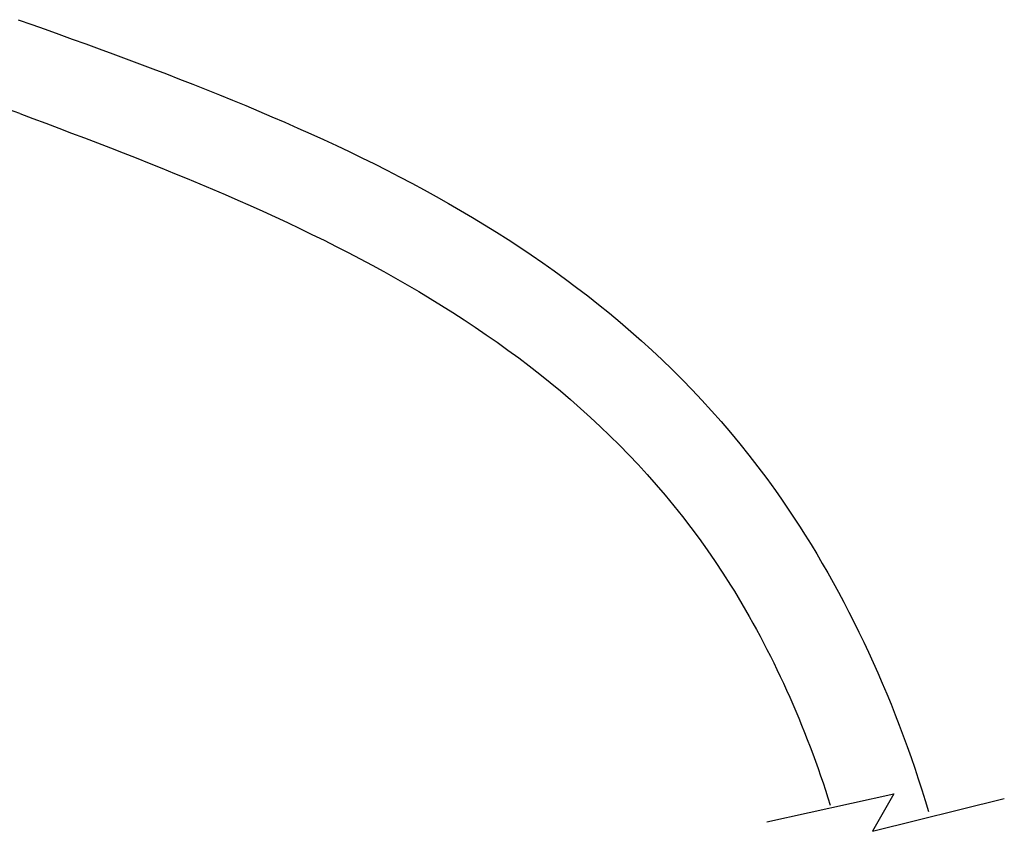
# Model space of a CAD drawing. Extents: x -12 to 408, y -4 to 293.
# Tile 9 of 10: x 256 to 294, y 164 to 195. Entities that reach past the tile are written whole.
import ezdxf

# ---------------------------------------------------------------- set-up
doc = ezdxf.new("R2010")
doc.units = 0
doc.header["$LTSCALE"] = 15
doc.header["$MEASUREMENT"] = 0
doc.layers.get('0').update_dxf_attribs({"linetype": 'CONTINUOUS'})

msp = doc.modelspace()

# ---------------------------------------------------------------- linework, layer by layer
for p, q in [((284.989, 164.126), (289.928, 165.222)), ((289.928, 165.222), (289.105, 163.76)), ((289.105, 163.76), (294.226, 165.039))]:
    msp.add_line(p, q)
msp.add_arc((252.44, 182.316), 10, 69.5556, 90)
for points, knots in [([(255.874, 195.338), (267.118, 191.343), (282.149, 185.551), (289.942, 169.058), (291.276, 164.53)], [1.681519, 1.681519, 1.681519, 1.681519, 36.377204, 48.823202, 48.823202, 48.823202, 48.823202]), ([(255.933, 191.686), (266.73, 187.662), (280.016, 182.252), (286.501, 167.848), (287.456, 164.782)], [1.736557, 1.736557, 1.736557, 1.736557, 34.94106, 43.430307, 43.430307, 43.430307, 43.430307])]:
    msp.add_open_spline(points, degree=3, knots=knots)

doc.saveas('drawing.dxf')
